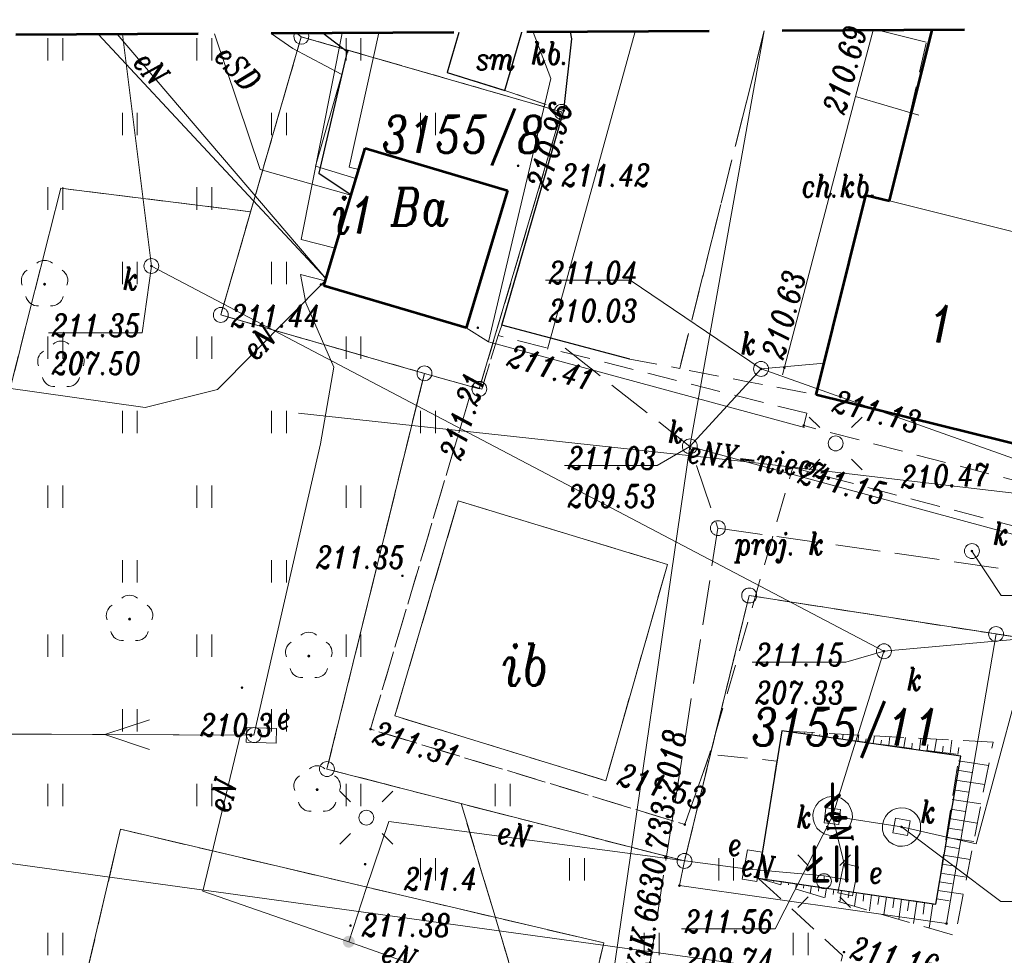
# Model space of a CAD drawing. Header units: metres. Extents: x 7415312 to 7415578, y 5538064 to 5538378.
# Tile 59 of 83: x 7415389 to 7415422, y 5538308 to 5538339. Entities that reach past the tile are written whole.
import ezdxf

# ---------------------------------------------------------------- set-up
doc = ezdxf.new("R2010")
doc.units = ezdxf.units.M
doc.header["$MEASUREMENT"] = 0
for name, pattern in [('1.0_0.5', [1.5, 1, -0.5]), ('1.5_0.5', [2, 1.5, -0.5]), ('DGN Style 3', [8.565382, 6.11813, -2.447252]), ('EGBK02-500', [2, 1.5, -0.5]), ('EGBU01-500', [1, 0.5, -0.5])]:
    doc.linetypes.add(name, pattern=pattern)
for name, color, linetype, lineweight in [('202-punkt graniczny', 7, 'Continuous', 0), ('203-punkt graniczny', 7, 'Continuous', 0), ('320-blok - kondygnacja nadziemna', 7, 'Continuous', 0), ('320-blok - kondygnacja nadziemna-Atr25', 7, 'Continuous', 0), ('BUBZ01', 7, 'Continuous', 0), ('BUUD02_01', 7, 'Continuous', 0), ('chodnik', 7, 'Continuous', 0), ('chodnik-Atr17', 7, 'Continuous', 0), ('drzewo liściaste', 7, 'Continuous', 0), ('EGBB01', 7, 'Continuous', 0), ('EGBD03', 3, 'Continuous', 0), ('EGBK02', 7, 'Continuous', 0), ('EGBU01', 7, 'Continuous', 0), ('elektroenergetyczne urządzenie techniczne', 7, 'Continuous', 0), ('inna budowla', 7, 'Continuous', 0), ('inna budowla-Atr17', 7, 'Continuous', 0), ('jezdnia', 7, 'Continuous', 0), ('komora podziemna', 7, 'Continuous', 0), ('krawężnik', 7, 'Continuous', 0), ('latarnia', 7, 'Continuous', 0), ('obszar utwardzony', 7, 'Continuous', 0), ('obszar utwardzony-Atr17', 7, 'Continuous', 0), ('obudowa ochronna przewodu', 7, 'Continuous', 0), ('ogrodzenie trwałe', 7, 'Continuous', 0), ('pikieta naturalna', 7, 'Continuous', 0), ('pikieta naturalna-Atr2', 7, 'Continuous', 0), ('pikieta sztuczna', 7, 'Continuous', 0), ('pikieta sztuczna-Atr2', 7, 'Continuous', 0), ('przewód elektroenergetyczny niskiego napięcia', 7, 'Continuous', 0), ('przewód elektroenergetyczny podziemny', 7, 'Continuous', 0), ('przewód elektroenergetyczny podziemny-Atr1', 7, 'Continuous', 0), ('przewód kanalizacyjny', 7, 'Continuous', 0), ('przewód kanalizacyjny - ob. projektowany', 7, 'Continuous', 0), ('przewód kanalizacyjny - ob. projektowany-Atr1', 7, 'Continuous', 0), ('rzedna', 7, 'Continuous', 0), ('rzedna-Atr2', 7, 'Continuous', 0), ('rzedna-Atr3', 7, 'Continuous', 0), ('studnia kanalizacyjna - ob. projektowany', 7, 'Continuous', 0), ('studnia kanalizacyjna - ob. projektowany-Atr17', 7, 'Continuous', 0), ('SUUS06', 7, 'Continuous', 0), ('szafa elektroenergetyczna lub kontener', 7, 'Continuous', 0), ('szafa elektroenergetyczna lub kontener-Atr17', 7, 'Continuous', 0), ('słup przewodów napowietrznych', 7, 'Continuous', 0), ('trawnik', 7, 'Continuous', 0), ('Warstwa 15', 7, 'Continuous', 0), ('właz do komory lub kanału - kwadratowy', 7, 'Continuous', 0), ('właz do komory lub kanału - kwadratowy-Atr17', 7, 'Continuous', 0), ('właz do komory lub kanału - okrągły', 7, 'Continuous', 0), ('właz do komory lub kanału - okrągły-Atr17', 7, 'Continuous', 0), ('śmietnik', 7, 'Continuous', 0), ('śmietnik-Atr17', 7, 'Continuous', 0)]:
    doc.layers.add(name, color=color, linetype=linetype, lineweight=lineweight)
doc.styles.get("Standard").update_dxf_attribs({"font": 'Working1250.shx', "width": 0.75})
doc.linetypes.add('902-500', pattern='A,3.75,[24,dgnlstyle-geo-mz.shx,S=0.002786,R=0,X=0,Y=0],3.75', length=7.5)

# ---------------------------------------------------------------- blocks, each defined once
blk = doc.blocks.new('US22')
at = {"color": 0, "linetype": 'Continuous', "lineweight": 13, "ltscale": 10}
blk.add_circle((0, 0), 2.5, dxfattribs=at)
blk = doc.blocks.new('US22A')
at = {"color": 0, "linetype": 'Continuous', "lineweight": 0, "ltscale": 10, "flags": 128}
blk.add_lwpolyline([(-2.5, -2.5), (2.5, -2.5), (2.5, 2.5), (-2.5, 2.5), (-2.5, -2.5)], close=True, dxfattribs=at)
blk = doc.blocks.new('TU04')
at = {"color": 0, "linetype": 'Continuous', "lineweight": 13, "ltscale": 10}
for p, q in [((0, 0), (0, 7.5)), ((5, 0), (5, 7.5))]:
    blk.add_line(p, q, dxfattribs=at)
blk = doc.blocks.new('US18')
at = {"color": 0, "linetype": 'Continuous', "lineweight": 13, "ltscale": 10}
for p, q in [((-5, -2.5), (-5, 2.5)), ((-5, 2.5), (5, 2.5)), ((5, -2.5), (5, 2.5)), ((-5, -2.5), (5, -2.5))]:
    blk.add_line(p, q, dxfattribs=at)
blk = doc.blocks.new('US15')
at = {"color": 0, "linetype": 'Continuous', "lineweight": 13, "ltscale": 10}
blk.add_circle((0, 0), 2.5, dxfattribs=at)
blk = doc.blocks.new('SM01')
at = {"color": 0, "linetype": 'Continuous', "lineweight": 13, "ltscale": 10}
for p, q in [((-5.3, 5.31), (-8.83, 8.84)), ((5.31, 5.31), (8.84, 8.84)), ((-5.3, -5.3), (-8.83, -8.83)), ((5.31, -5.3), (8.84, -8.83))]:
    blk.add_line(p, q, dxfattribs=at)
blk.add_circle((0, 0), 2.5, dxfattribs=at)
blk = doc.blocks.new('SUEP1')
at = {"color": 0, "linetype": 'Continuous', "ltscale": 10}
for p, q in [((50, 0), (35, 5)), ((150, 0), (135, 5)), ((0, 0), (50, 0)), ((50, 0), (35, -5)), ((50, 0), (150, 0)), ((150, 0), (135, -5))]:
    blk.add_line(p, q, dxfattribs=at)
blk = doc.blocks.new('202_1')
at = {"layer": '202-punkt graniczny', "color": 7, "linetype": 'Continuous', "lineweight": 0}
blk.add_circle((0, 0), 2.5, dxfattribs=at)
blk = doc.blocks.new('203_1')
at = {"layer": '203-punkt graniczny', "linetype": 'Continuous', "lineweight": 0}
h = blk.add_hatch(color=7, dxfattribs=at)
edge = h.paths.add_edge_path()
edge.add_arc((0, 0), 0.45, 0, 360)
blk = doc.blocks.new('PW01_1')
at = {"layer": 'pikieta sztuczna', "linetype": 'Continuous', "lineweight": 13}
h = blk.add_hatch(color=7, dxfattribs=at)
edge = h.paths.add_edge_path()
edge.add_arc((0, 0), 0.45, 0, 360)
blk = doc.blocks.new('PW01_2')
at = {"layer": 'pikieta naturalna', "linetype": 'Continuous', "lineweight": 13}
h = blk.add_hatch(color=7, dxfattribs=at)
edge = h.paths.add_edge_path()
edge.add_arc((0, 0), 0.45, 0, 360)
blk = doc.blocks.new('PW01_5')
at = {"layer": 'rzedna', "linetype": 'Continuous', "lineweight": 13}
h = blk.add_hatch(color=14, dxfattribs=at)
edge = h.paths.add_edge_path()
edge.add_arc((0, 0), 0.45, 0, 360)
blk = doc.blocks.new('PW01_3')
at = {"layer": 'rzedna', "linetype": 'Continuous', "lineweight": 13}
h = blk.add_hatch(color=14, dxfattribs=at)
edge = h.paths.add_edge_path()
edge.add_arc((0, 0), 0.45, 0, 360)
blk = doc.blocks.new('PW01_6')
at = {"layer": 'rzedna', "linetype": 'Continuous', "lineweight": 13}
h = blk.add_hatch(color=1, dxfattribs=at)
edge = h.paths.add_edge_path()
edge.add_arc((0, 0), 0.45, 0, 360)
blk = doc.blocks.new('US25_4')
at = {"layer": 'elektroenergetyczne urządzenie techniczne', "linetype": 'Continuous', "lineweight": 0}
h = blk.add_hatch(color=1, dxfattribs=at)
edge = h.paths.add_edge_path()
edge.add_arc((0, 0), 2, 0, 360)
blk = doc.blocks.new('OP021_1')
at = {"layer": 'drzewo liściaste', "linetype": 'Continuous', "lineweight": 13}
h = blk.add_hatch(color=96, dxfattribs=at)
edge = h.paths.add_edge_path()
edge.add_arc((0, 0), 0.5, 0, 360)
at = {"layer": 'drzewo liściaste', "color": 96, "linetype": 'Continuous', "lineweight": 13}
for centre, start, end in [((0, 4), 49.272, 130.728), ((-3.8, 1.24), 121.308, 202.548), ((3.8, 1.24), 337.452, 58.692), ((-2.35, -3.24), 193.221, 274.871), ((2.35, -3.24), 265.129, 346.779)]:
    blk.add_arc(centre, 4, start, end, dxfattribs=at)

msp = doc.modelspace()

# ---------------------------------------------------------------- linework, layer by layer
at = {"layer": '202-punkt graniczny', "color": 7, "linetype": 'Continuous', "lineweight": 0}
msp.add_arc((7415398.55, 5538338.42), 0.25, 153.3715, 27.2522, dxfattribs=at)
at = {"layer": '320-blok - kondygnacja nadziemna', "color": 7, "linetype": 'Continuous', "lineweight": 13, "flags": 128}
msp.add_lwpolyline([(7415418.28, 5538332.91), (7415417.48, 5538333.11), (7415415.82, 5538326.41), (7415423.09, 5538324.61), (7415424.76, 5538331.3), (7415418.28, 5538332.91)], close=True, dxfattribs=at)
at = {"layer": 'BUBZ01', "color": 7, "linetype": '1.0_0.5', "lineweight": 13, "flags": 128}
msp.add_lwpolyline([(7415421.75, 5538314.76), (7415414.66, 5538315.14), (7415420.62, 5538314.34), (7415419.83, 5538309.33), (7415413.87, 5538310.2), (7415420.48, 5538308.27), (7415421.75, 5538314.76)], close=True, dxfattribs=at)
msp.add_lwpolyline([(7415421.75, 5538314.76), (7415414.66, 5538315.14), (7415420.62, 5538314.34), (7415419.83, 5538309.33), (7415413.87, 5538310.2), (7415420.48, 5538308.27), (7415421.75, 5538314.76)], close=True, dxfattribs=at)
at = {"layer": 'BUBZ01', "color": 7, "linetype": 'Continuous', "lineweight": 13, "flags": 128}
for points in [[(7415415.16, 5538315.07), (7415415.16, 5538315.11)], [(7415415.41, 5538315.04), (7415415.42, 5538315.07)], [(7415415.67, 5538315), (7415415.68, 5538315.09)], [(7415415.93, 5538314.97), (7415415.94, 5538315.02)], [(7415416.19, 5538314.94), (7415416.2, 5538315.06)], [(7415416.44, 5538314.9), (7415416.45, 5538314.97)], [(7415416.7, 5538314.87), (7415416.72, 5538315.03)], [(7415416.96, 5538314.83), (7415416.97, 5538314.92)], [(7415417.22, 5538314.8), (7415417.24, 5538315)], [(7415417.47, 5538314.76), (7415417.49, 5538314.87)], [(7415417.73, 5538314.73), (7415417.77, 5538314.97)], [(7415417.99, 5538314.69), (7415418.01, 5538314.83)], [(7415418.25, 5538314.66), (7415418.29, 5538314.95)], [(7415418.76, 5538314.59), (7415418.81, 5538314.92)], [(7415419.28, 5538314.52), (7415419.33, 5538314.89)], [(7415419.79, 5538314.45), (7415419.85, 5538314.86)], [(7415420.31, 5538314.38), (7415420.37, 5538314.83)], [(7415418.51, 5538314.62), (7415418.53, 5538314.78)], [(7415419.02, 5538314.55), (7415419.04, 5538314.73)], [(7415419.54, 5538314.49), (7415419.56, 5538314.68)], [(7415420.05, 5538314.42), (7415420.08, 5538314.63)], [(7415420.57, 5538314.35), (7415420.6, 5538314.58)], [(7415420.59, 5538314.14), (7415421.6, 5538313.98)], [(7415420.54, 5538313.82), (7415421.04, 5538313.74)], [(7415420.49, 5538313.49), (7415421.47, 5538313.34)], [(7415420.43, 5538313.16), (7415420.92, 5538313.09)], [(7415420.33, 5538312.52), (7415420.81, 5538312.44)], [(7415420.38, 5538312.84), (7415421.34, 5538312.69)], [(7415420.28, 5538312.2), (7415421.22, 5538312.05)], [(7415420.23, 5538311.88), (7415420.7, 5538311.81)], [(7415420.18, 5538311.57), (7415421.1, 5538311.43)], [(7415420.14, 5538311.27), (7415420.59, 5538311.2)], [(7415420.09, 5538310.97), (7415420.98, 5538310.83)], [(7415420.04, 5538310.67), (7415420.48, 5538310.6)], [(7415419.99, 5538310.37), (7415420.86, 5538310.24)], [(7415414.14, 5538310.16), (7415414.14, 5538310.12)], [(7415414.4, 5538310.12), (7415414.39, 5538310.09)], [(7415414.65, 5538310.09), (7415414.63, 5538309.98)], [(7415414.9, 5538310.05), (7415414.89, 5538309.98)], [(7415415.15, 5538310.01), (7415415.13, 5538309.83)], [(7415415.4, 5538309.98), (7415415.39, 5538309.87)], [(7415415.66, 5538309.94), (7415415.62, 5538309.69)], [(7415415.91, 5538309.9), (7415415.89, 5538309.76)], [(7415419.95, 5538310.08), (7415420.38, 5538310.01)], [(7415416.16, 5538309.87), (7415416.11, 5538309.54)], [(7415416.41, 5538309.83), (7415416.39, 5538309.65)], [(7415416.67, 5538309.79), (7415416.61, 5538309.4)], [(7415416.92, 5538309.76), (7415416.89, 5538309.54)], [(7415417.17, 5538309.72), (7415417.1, 5538309.26)], [(7415417.42, 5538309.68), (7415417.39, 5538309.43)], [(7415417.67, 5538309.64), (7415417.6, 5538309.11)], [(7415417.93, 5538309.61), (7415417.89, 5538309.32)], [(7415418.18, 5538309.57), (7415418.09, 5538308.97)], [(7415419.9, 5538309.79), (7415420.75, 5538309.66)], [(7415418.43, 5538309.53), (7415418.39, 5538309.21)], [(7415418.68, 5538309.5), (7415418.59, 5538308.82)], [(7415418.94, 5538309.46), (7415418.88, 5538309.11)], [(7415419.19, 5538309.42), (7415419.08, 5538308.68)], [(7415419.45, 5538309.39), (7415419.4, 5538308.99)], [(7415419.73, 5538309.34), (7415419.61, 5538308.52)], [(7415419.86, 5538309.51), (7415420.28, 5538309.44)]]:
    msp.add_lwpolyline(points, dxfattribs=at)
at = {"layer": 'BUUD02_01', "color": 7, "linetype": 'Continuous', "lineweight": 13}
msp.add_line((7415417.893, 5538338.639), (7415419.51, 5538338.237), dxfattribs=at)
at = {"layer": 'chodnik', "color": 7, "linetype": '1.0_0.5', "lineweight": 13, "flags": 128}
msp.add_lwpolyline([(7415414.074, 5538338.618), (7415411.24, 5538327.29), (7415413.52, 5538326.85), (7415415.82, 5538326.41), (7415417.48, 5538333.11), (7415418.28, 5538332.91), (7415419.61, 5538338.63), (7415419.539, 5538338.648)], dxfattribs=at)
for points in [[(7415415.5, 5538325.79), (7415405.15, 5538328.4), (7415404.6, 5538326.6), (7415404.3, 5538326.7), (7415400.87, 5538315.2), (7415411.41, 5538312), (7415412.24, 5538314.36), (7415415.03, 5538323.97), (7415415.93, 5538323.73), (7415428.05, 5538320.53), (7415427.67, 5538319.11), (7415431.18, 5538318.22), (7415431.97, 5538321.36), (7415423.28, 5538323.52), (7415423.22, 5538323.34), (7415415.4, 5538325.38), (7415415.5, 5538325.79)], [(7415403.81, 5538322.85), (7415410.83, 5538320.72), (7415408.76, 5538313.47), (7415401.69, 5538315.64), (7415403.81, 5538322.85)]]:
    msp.add_lwpolyline(points, close=True, dxfattribs=at)
at = {"layer": 'EGBB01', "color": 7, "linetype": 'Continuous', "lineweight": 53, "flags": 128}
for points in [[(7415418.28, 5538332.91), (7415419.709, 5538338.648)], [(7415399.3, 5538330.06), (7415400.69, 5538334.68)], [(7415400.69, 5538334.68), (7415405.47, 5538333.26)], [(7415405.47, 5538333.26), (7415404.08, 5538328.66)], [(7415415.82, 5538326.41), (7415417.48, 5538333.11)], [(7415417.48, 5538333.11), (7415418.28, 5538332.91)], [(7415404.08, 5538328.66), (7415399.3, 5538330.06)], [(7415423.09, 5538324.61), (7415415.82, 5538326.41)]]:
    msp.add_lwpolyline(points, dxfattribs=at)
at = {"layer": 'EGBD03', "linetype": 'Continuous', "lineweight": 13, "flags": 128}
for points in [[(7415398.55, 5538338.42), (7415395.85, 5538329.09)], [(7415398.409, 5538338.532), (7415398.55, 5538338.42)], [(7415407.28, 5538335.9), (7415398.55, 5538338.42)], [(7415404.52, 5538326.61), (7415407.28, 5538335.9)], [(7415402.68, 5538327.13), (7415395.85, 5538329.09)], [(7415399.41, 5538313.86), (7415402.68, 5538327.13)], [(7415402.68, 5538327.13), (7415404.52, 5538326.61)], [(7415413.57, 5538319.68), (7415411.4, 5538310.78)], [(7415413.57, 5538319.68), (7415421.85, 5538318.39)], [(7415420.19, 5538308.68), (7415421.85, 5538318.39)], [(7415449.04, 5538314.18), (7415421.85, 5538318.39)], [(7415411.4, 5538310.78), (7415399.41, 5538313.86)], [(7415411.4, 5538310.78), (7415411.23, 5538309.95)], [(7415411.23, 5538309.95), (7415420.19, 5538308.68)]]:
    msp.add_lwpolyline(points, dxfattribs=at)
at = {"layer": 'EGBK02', "color": 96, "linetype": 'EGBK02-500', "lineweight": 13, "flags": 128}
for points in [[(7415396.85, 5538332.55), (7415398.55, 5538338.42)], [(7415398.55, 5538338.42), (7415398.409, 5538338.532)], [(7415387.47, 5538321.4), (7415390.48, 5538333.34)], [(7415390.48, 5538333.34), (7415387.47, 5538321.4)], [(7415390.48, 5538333.34), (7415396.85, 5538332.55)], [(7415396.85, 5538332.55), (7415390.48, 5538333.34)], [(7415395.85, 5538329.09), (7415396.85, 5538332.55)], [(7415402.68, 5538327.13), (7415395.85, 5538329.09)], [(7415399.41, 5538313.86), (7415402.68, 5538327.13)], [(7415413.57, 5538319.68), (7415411.4, 5538310.78)], [(7415421.85, 5538318.39), (7415413.57, 5538319.68)], [(7415449.04, 5538314.18), (7415421.85, 5538318.39)], [(7415403.91, 5538312.7), (7415399.41, 5538313.86)], [(7415411.4, 5538310.78), (7415403.91, 5538312.7)], [(7415403.91, 5538312.7), (7415405.69, 5538306.78)], [(7415405.69, 5538306.78), (7415403.91, 5538312.7)]]:
    msp.add_lwpolyline(points, dxfattribs=at)
at = {"layer": 'EGBU01', "color": 96, "linetype": 'EGBU01-500', "lineweight": 13, "flags": 128}
for points in [[(7415396.85, 5538332.55), (7415398.55, 5538338.42)], [(7415398.55, 5538338.42), (7415396.85, 5538332.55)], [(7415398.55, 5538338.42), (7415398.409, 5538338.532)], [(7415398.409, 5538338.532), (7415398.55, 5538338.42)], [(7415407.28, 5538335.9), (7415398.55, 5538338.42)], [(7415398.55, 5538338.42), (7415407.28, 5538335.9)], [(7415404.52, 5538326.61), (7415407.28, 5538335.9)], [(7415407.28, 5538335.9), (7415404.52, 5538326.61)], [(7415387.47, 5538321.4), (7415390.48, 5538333.34)], [(7415390.48, 5538333.34), (7415387.47, 5538321.4)], [(7415390.48, 5538333.34), (7415396.85, 5538332.55)], [(7415396.85, 5538332.55), (7415390.48, 5538333.34)], [(7415395.85, 5538329.09), (7415396.85, 5538332.55)], [(7415396.85, 5538332.55), (7415395.85, 5538329.09)], [(7415402.68, 5538327.13), (7415395.85, 5538329.09)], [(7415395.85, 5538329.09), (7415402.68, 5538327.13)], [(7415399.41, 5538313.86), (7415402.68, 5538327.13)], [(7415402.68, 5538327.13), (7415399.41, 5538313.86)], [(7415402.68, 5538327.13), (7415404.52, 5538326.61)], [(7415404.52, 5538326.61), (7415402.68, 5538327.13)], [(7415413.57, 5538319.68), (7415411.4, 5538310.78)], [(7415411.4, 5538310.78), (7415413.57, 5538319.68)], [(7415421.85, 5538318.39), (7415413.57, 5538319.68)], [(7415413.57, 5538319.68), (7415421.85, 5538318.39)], [(7415449.04, 5538314.18), (7415421.85, 5538318.39)], [(7415421.85, 5538318.39), (7415449.04, 5538314.18)], [(7415403.91, 5538312.7), (7415399.41, 5538313.86)], [(7415399.41, 5538313.86), (7415403.91, 5538312.7)], [(7415411.4, 5538310.78), (7415403.91, 5538312.7)], [(7415403.91, 5538312.7), (7415405.69, 5538306.78)], [(7415405.69, 5538306.78), (7415403.91, 5538312.7)], [(7415403.91, 5538312.7), (7415411.4, 5538310.78)]]:
    msp.add_lwpolyline(points, dxfattribs=at)
at = {"layer": 'inna budowla', "color": 7, "linetype": 'Continuous', "lineweight": 13, "flags": 128}
for points in [[(7415403.81, 5538322.85), (7415401.69, 5538315.64), (7415408.76, 5538313.47), (7415410.83, 5538320.72), (7415403.81, 5538322.85)], [(7415392.49, 5538311.84), (7415391.08, 5538305.85), (7415407.28, 5538302.05), (7415408.69, 5538308.03), (7415392.49, 5538311.84)]]:
    msp.add_lwpolyline(points, close=True, dxfattribs=at)
at = {"layer": 'jezdnia', "color": 7, "linetype": '1.5_0.5', "lineweight": 13, "flags": 128}
for points in [[(7415407.573, 5538338.582), (7415407.62, 5538338.35), (7415407.35, 5538335.94), (7415405.28, 5538328.75), (7415409.57, 5538327.61), (7415411.24, 5538327.29), (7415414.074, 5538338.618)], [(7415419.539, 5538338.648), (7415419.61, 5538338.63), (7415419.615, 5538338.648)]]:
    msp.add_lwpolyline(points, dxfattribs=at)
at = {"layer": 'komora podziemna', "color": 14, "linetype": 'Continuous', "lineweight": 13, "flags": 128}
for points in [[(7415416.39, 5538311.63), (7415416.24, 5538311.64), (7415416.09, 5538311.69), (7415415.95, 5538311.78), (7415415.84, 5538311.88), (7415415.76, 5538312.03), (7415415.72, 5538312.18), (7415415.71, 5538312.34), (7415415.74, 5538312.49), (7415415.81, 5538312.63), (7415415.91, 5538312.76), (7415416.04, 5538312.85), (7415416.19, 5538312.92), (7415416.34, 5538312.94), (7415416.5, 5538312.93), (7415416.65, 5538312.88), (7415416.78, 5538312.79), (7415416.9, 5538312.68), (7415416.97, 5538312.54), (7415417.02, 5538312.39), (7415417.03, 5538312.23), (7415416.99, 5538312.08), (7415416.93, 5538311.93), (7415416.82, 5538311.81), (7415416.7, 5538311.72), (7415416.55, 5538311.65), (7415416.39, 5538311.63)], [(7415419.32, 5538311.86), (7415419.3, 5538311.71), (7415419.22, 5538311.57), (7415419.13, 5538311.46), (7415419, 5538311.36), (7415418.87, 5538311.3), (7415418.71, 5538311.27), (7415418.56, 5538311.28), (7415418.4, 5538311.34), (7415418.27, 5538311.42), (7415418.17, 5538311.53), (7415418.09, 5538311.66), (7415418.04, 5538311.81), (7415418.04, 5538311.97), (7415418.07, 5538312.12), (7415418.14, 5538312.27), (7415418.23, 5538312.38), (7415418.36, 5538312.48), (7415418.5, 5538312.54), (7415418.65, 5538312.56), (7415418.81, 5538312.55), (7415418.96, 5538312.5), (7415419.09, 5538312.42), (7415419.19, 5538312.31), (7415419.28, 5538312.17), (7415419.32, 5538312.02), (7415419.32, 5538311.86)]]:
    msp.add_lwpolyline(points, close=True, dxfattribs=at)
at = {"layer": 'krawężnik', "color": 7, "linetype": 'Continuous', "lineweight": 30, "flags": 128}
msp.add_lwpolyline([(7415409.57, 5538327.61), (7415405.28, 5538328.75), (7415407.35, 5538335.94), (7415407.62, 5538338.35), (7415407.573, 5538338.582)], dxfattribs=at)
at = {"layer": 'obszar utwardzony', "color": 7, "linetype": '1.5_0.5', "lineweight": 13, "flags": 128}
msp.add_lwpolyline([(7415405.947, 5538338.574), (7415405.38, 5538336.62), (7415407.35, 5538335.94), (7415407.62, 5538338.35), (7415407.573, 5538338.582)], dxfattribs=at)
at = {"layer": 'obudowa ochronna przewodu', "color": 1, "linetype": 'Continuous', "lineweight": 30, "flags": 128}
for points in [[(7415399.283, 5538338.537), (7415400.09, 5538337.92)], [(7415400.09, 5538337.92), (7415399.14, 5538333.84), (7415400.22, 5538333.12)]]:
    msp.add_lwpolyline(points, dxfattribs=at)
at = {"layer": 'ogrodzenie trwałe', "color": 7, "linetype": '902-500', "lineweight": 30, "flags": 128}
msp.add_lwpolyline([(7415419.83, 5538309.33), (7415420.67, 5538314.29), (7415414.66, 5538315.14), (7415413.87, 5538310.2), (7415419.83, 5538309.33)], close=True, dxfattribs=at)
at = {"layer": 'przewód elektroenergetyczny niskiego napięcia', "color": 1, "linetype": 'Continuous', "lineweight": 13, "flags": 128}
for points in [[(7415396.96, 5538315), (7415356.37, 5538315.17)], [(7415481.859, 5538297.866), (7415356.37, 5538315.17)]]:
    msp.add_lwpolyline(points, dxfattribs=at)
at = {"layer": 'przewód elektroenergetyczny podziemny', "color": 1, "linetype": 'Continuous', "lineweight": 13, "flags": 128}
for points in [[(7415391.751, 5538338.496), (7415399.37, 5538330.31)], [(7415399.37, 5538330.31), (7415392.373, 5538338.5)], [(7415395.635, 5538338.517), (7415397.17, 5538333.97), (7415400.21, 5538333.1)], [(7415397.543, 5538338.528), (7415398.26, 5538338.02), (7415399.91, 5538337.15), (7415399.02, 5538334.08), (7415400.38, 5538333.67)], [(7415399.68, 5538331.33), (7415398.54, 5538331.62), (7415399.924, 5538338.541)], [(7415399.283, 5538338.537), (7415400.09, 5538337.92), (7415399.14, 5538333.84), (7415400.22, 5538333.12)], [(7415401.151, 5538338.547), (7415400.16, 5538334.04), (7415400.48, 5538333.97)], [(7415404.83, 5538328.19), (7415406.92, 5538337.02), (7415406.327, 5538338.576)], [(7415396.96, 5538315), (7415399.19, 5538324.77), (7415399.64, 5538327.34), (7415398.7, 5538329.5), (7415398.52, 5538330.45), (7415399.35, 5538330.23), (7415395.74, 5538326.59), (7415393.31, 5538325.98)], [(7415339.295, 5538327.475), (7415369.76, 5538329.32), (7415393.31, 5538325.98)], [(7415404.08, 5538328.66), (7415404.83, 5538328.19)], [(7415415.42, 5538325.31), (7415404.83, 5538328.19)], [(7415398.45, 5538325.8), (7415413.59, 5538324.15), (7415429.78, 5538322.25), (7415450.48, 5538319.25), (7415472.53, 5538311.93), (7415482.016, 5538308.602)], [(7415400.14, 5538308.07), (7415399.43, 5538308.31), (7415395.25, 5538309.76), (7415396.52, 5538315.06), (7415396.96, 5538315)], [(7415416.89, 5538310.15), (7415416.36, 5538312.28)], [(7415413.45, 5538310.51), (7415401.48, 5538312.1), (7415400.73, 5538309.85), (7415400.14, 5538308.07)], [(7415416.09, 5538310.28), (7415413.45, 5538310.51)], [(7415416.09, 5538310.28), (7415416.08, 5538310.1)], [(7415416.09, 5538310.28), (7415416.89, 5538310.15)], [(7415412.81, 5538279.78), (7415413.59, 5538281.91), (7415414.62, 5538285.87), (7415416.04, 5538289.2), (7415419.33, 5538296.92), (7415420.26, 5538298.94), (7415420.62, 5538300.81), (7415400.14, 5538308.07)]]:
    msp.add_lwpolyline(points, dxfattribs=at)
at = {"layer": 'przewód kanalizacyjny', "color": 14, "linetype": 'Continuous', "lineweight": 13, "flags": 128}
for points in [[(7415352.54, 5538265.03), (7415382.02, 5538279.45), (7415404.42, 5538288.89), (7415408.97, 5538306.72), (7415411.58, 5538324.68), (7415414.07, 5538338.618)], [(7415418.09, 5538317.81), (7415393.52, 5538330.73), (7415392.557, 5538338.501)], [(7415413.97, 5538327.28), (7415416.09, 5538327.47)], [(7415411.58, 5538324.68), (7415413.97, 5538327.28)], [(7415413.97, 5538327.28), (7415422.94, 5538324.1)], [(7415442.11, 5538324.91), (7415440.63, 5538319.84), (7415418.09, 5538317.81)], [(7415411.58, 5538324.68), (7415437.7, 5538317.58), (7415440.3, 5538322.03), (7415455.89, 5538318.11), (7415457.19, 5538322.84)], [(7415416.36, 5538312.28), (7415418.68, 5538311.92), (7415421.18, 5538311.35), (7415422.55, 5538316.41), (7415443.56, 5538314.22), (7415445.84, 5538322.63), (7415447.5, 5538323.13), (7415465.66, 5538320.75)], [(7415418.09, 5538317.81), (7415416.36, 5538312.28)]]:
    msp.add_lwpolyline(points, dxfattribs=at)
at = {"layer": 'przewód kanalizacyjny - ob. projektowany', "color": 14, "linetype": '1.5_0.5', "lineweight": 13, "flags": 128}
for points in [[(7415412.68, 5538287.36), (7415411.43, 5538285.77), (7415410.41, 5538286.57), (7415408.91, 5538287.76), (7415405.68, 5538290.36), (7415404.06, 5538291.63), (7415405.09, 5538293.64), (7415409.43, 5538302.17), (7415412.52, 5538321.94), (7415411.58, 5538324.68), (7415407.09, 5538328.21)], [(7415412.52, 5538321.94), (7415438.11, 5538318.3), (7415435.3, 5538321.09)]]:
    msp.add_lwpolyline(points, dxfattribs=at)
at = {"layer": 'rzedna-Atr2', "color": 14, "lineweight": 13, "flags": 128}
for points in [[(7415393.52, 5538330.73), (7415393.21, 5538328.49), (7415390.075, 5538328.49)], [(7415413.97, 5538327.28), (7415409.58, 5538330.26), (7415406.737, 5538330.26)], [(7415411.58, 5538324.68), (7415410.48, 5538324.04), (7415407.371, 5538324.04)], [(7415421.04, 5538321.17), (7415422.02, 5538319.68), (7415424.581, 5538319.68)], [(7415418.09, 5538317.81), (7415416.81, 5538317.45), (7415413.669, 5538317.45)], [(7415416.36, 5538312.28), (7415414.44, 5538308.5), (7415411.299, 5538308.5)], [(7415418.68, 5538311.92), (7415422.01, 5538309.42), (7415424.827, 5538309.42)]]:
    msp.add_lwpolyline(points, dxfattribs=at)
at = {"layer": 'SUUS06', "color": 14, "linetype": 'Continuous', "lineweight": 13}
for p, q in [((7415406.804, 5538327.939), (7415409.746, 5538338.594)), ((7415417.14, 5538336.41), (7415419.26, 5538335.79))]:
    msp.add_line(p, q, dxfattribs=at)
at = {"layer": 'SUUS06', "color": 14, "linetype": 'Continuous', "lineweight": 13, "flags": 128}
msp.add_lwpolyline([(7415414.686, 5538327.078), (7415417.14, 5538336.41), (7415417.725, 5538338.638)], dxfattribs=at)
at = {"layer": 'trawnik', "color": 7, "linetype": '1.0_0.5', "lineweight": 13, "flags": 128}
msp.add_lwpolyline([(7415366.054, 5538338.356), (7415365.95, 5538336.11), (7415366.24, 5538333.14), (7415367.96, 5538327.88), (7415369.45, 5538325.14), (7415371.96, 5538321.54), (7415380.55, 5538312.2), (7415385.36, 5538306.54), (7415388.87, 5538302.98), (7415391.55, 5538299.29), (7415402.78, 5538287.42), (7415413.23, 5538278.52), (7415416.27, 5538278.93), (7415417.66, 5538280.49), (7415418.54, 5538284.31), (7415417.64, 5538285.91), (7415418.26, 5538288.44), (7415416.92, 5538288.77), (7415412.52, 5538289.85), (7415413.26, 5538292.77), (7415413.59, 5538294.13), (7415415.78, 5538303.58), (7415416.7, 5538307.61), (7415413.87, 5538310.2), (7415414.5, 5538314.13), (7415412.24, 5538314.36), (7415411.41, 5538312), (7415400.87, 5538315.2), (7415404.3, 5538326.7), (7415404.6, 5538326.6), (7415405.15, 5538328.4), (7415405.28, 5538328.75), (7415407.35, 5538335.94), (7415405.38, 5538336.62), (7415403.44, 5538337.22), (7415403.827, 5538338.562)], dxfattribs=at)
for points in [[(7415405.47, 5538333.26), (7415404.08, 5538328.66), (7415399.3, 5538330.06), (7415400.69, 5538334.68), (7415405.47, 5538333.26)], [(7415407.28, 5538302.05), (7415391.08, 5538305.85), (7415392.49, 5538311.84), (7415408.69, 5538308.03), (7415407.28, 5538302.05)]]:
    msp.add_lwpolyline(points, close=True, dxfattribs=at)
at = {"layer": 'Warstwa 15', "color": 7, "linetype": 'DGN Style 3', "lineweight": 53, "flags": 128}
msp.add_lwpolyline([(7415339.16, 5538338.21), (7415341.35, 5538164.22), (7415479.92, 5538165.07), (7415482.46, 5538338.99), (7415339.16, 5538338.21)], close=True, dxfattribs=at)
at = {"layer": 'śmietnik', "color": 7, "linetype": 'Continuous', "lineweight": 30, "flags": 128}
msp.add_lwpolyline([(7415403.827, 5538338.562), (7415403.44, 5538337.22), (7415405.38, 5538336.62), (7415405.947, 5538338.574)], dxfattribs=at)

# ---------------------------------------------------------------- block references
at = {"layer": '202-punkt graniczny', "color": 7, "linetype": 'Continuous', "lineweight": 0, "xscale": 0.1, "yscale": 0.1, "zscale": 0.1}
for p in [(7415407.28, 5538335.9), (7415395.85, 5538329.09), (7415402.68, 5538327.13), (7415404.52, 5538326.61), (7415413.57, 5538319.68), (7415421.85, 5538318.39), (7415399.41, 5538313.86), (7415411.4, 5538310.78)]:
    msp.add_blockref('202_1', p, dxfattribs=at)
at = {"layer": '203-punkt graniczny', "color": 7, "linetype": 'Continuous', "lineweight": 0, "xscale": 0.1, "yscale": 0.1, "zscale": 0.1}
for p in [(7415411.23, 5538309.95), (7415420.19, 5538308.68)]:
    msp.add_blockref('203_1', p, dxfattribs=at)
at = {"layer": 'drzewo liściaste', "color": 96, "linetype": 'Continuous', "lineweight": 13, "xscale": 0.1, "yscale": 0.1, "zscale": 0.1}
for p in [(7415389.94, 5538330.12), (7415390.49, 5538327.41), (7415392.79, 5538318.89), (7415398.8, 5538317.65), (7415399.08, 5538313.17)]:
    msp.add_blockref('OP021_1', p, dxfattribs=at)
at = {"layer": 'elektroenergetyczne urządzenie techniczne', "color": 1, "linetype": 'Continuous', "lineweight": 0, "xscale": 0.1, "yscale": 0.1, "zscale": 0.1, "rotation": 338.6589999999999}
msp.add_blockref('US25_4', (7415400.14, 5538308.07), dxfattribs=at)
at = {"layer": 'latarnia', "color": 7, "linetype": 'Continuous', "lineweight": 13, "xscale": 0.1, "yscale": 0.1, "zscale": 0.1}
for p in [(7415416.47, 5538324.78), (7415400.73, 5538312.23), (7415416.08, 5538310.1)]:
    msp.add_blockref('SM01', p, dxfattribs=at)
at = {"layer": 'pikieta naturalna', "color": 7, "linetype": 'Continuous', "lineweight": 13, "xscale": 0.1, "yscale": 0.1, "zscale": 0.1}
for p in [(7415396.56, 5538316.59), (7415400.69, 5538310.67)]:
    msp.add_blockref('PW01_2', p, dxfattribs=at)
at = {"layer": 'pikieta sztuczna', "color": 7, "linetype": 'Continuous', "lineweight": 13, "xscale": 0.1, "yscale": 0.1, "zscale": 0.1}
for p in [(7415407.35, 5538335.94), (7415405.82, 5538334.09), (7415399.21, 5538330.11), (7415404.47, 5538328.66), (7415404.3, 5538326.7), (7415415.4, 5538325.38), (7415415.03, 5538323.97), (7415401.94, 5538320.34), (7415400.87, 5538315.2), (7415411.41, 5538312), (7415400.2, 5538308.61), (7415416.75, 5538307.72)]:
    msp.add_blockref('PW01_1', p, dxfattribs=at)
at = {"layer": 'pikieta sztuczna', "color": 7, "linetype": 'Continuous', "lineweight": 13, "xscale": 0.1, "yscale": 0.1, "zscale": 0.1, "rotation": 180}
msp.add_blockref('PW01_1', (7415414.75, 5538327.32), dxfattribs=at)
at = {"layer": 'przewód elektroenergetyczny niskiego napięcia', "color": 1, "linetype": 'Continuous', "lineweight": 13, "xscale": 0.1, "yscale": 0.1, "zscale": 0.1, "rotation": 179.76}
msp.add_blockref('SUEP1', (7415396.96, 5538315), dxfattribs=at)
at = {"layer": 'rzedna', "color": 1, "linetype": 'Continuous', "lineweight": 13, "xscale": 0.1, "yscale": 0.1, "zscale": 0.1}
msp.add_blockref('PW01_6', (7415400.09, 5538337.92), dxfattribs=at)
at = {"layer": 'rzedna', "color": 14, "linetype": 'Continuous', "lineweight": 13, "xscale": 0.1, "yscale": 0.1, "zscale": 0.1}
for p in [(7415393.52, 5538330.73), (7415413.97, 5538327.28), (7415411.58, 5538324.68), (7415421.04, 5538321.17), (7415418.09, 5538317.81)]:
    msp.add_blockref('PW01_3', p, dxfattribs=at)
for p, rotation in [((7415416.36, 5538312.28), 353.297), ((7415418.68, 5538311.92), 349.363)]:
    msp.add_blockref('PW01_5', p, dxfattribs=dict(at, rotation=rotation))
at = {"layer": 'studnia kanalizacyjna - ob. projektowany', "color": 14, "linetype": 'Continuous', "lineweight": 13, "xscale": 0.1, "yscale": 0.1, "zscale": 0.1}
msp.add_blockref('US15', (7415412.52, 5538321.94), dxfattribs=at)
at = {"layer": 'szafa elektroenergetyczna lub kontener', "color": 1, "linetype": 'Continuous', "lineweight": 13, "xscale": 0.1, "yscale": 0.1, "zscale": 0.1}
for p, rotation in [((7415397.21, 5538314.99), 358.088), ((7415413.67, 5538310.62), 260.19), ((7415416.89, 5538310.15), 257.963)]:
    msp.add_blockref('US18', p, dxfattribs=dict(at, rotation=rotation))
at = {"layer": 'słup przewodów napowietrznych', "color": 7, "linetype": 'Continuous', "lineweight": 13, "xscale": 0.1, "yscale": 0.1, "zscale": 0.1}
msp.add_blockref('US15', (7415396.96, 5538315), dxfattribs=at)
at = {"layer": 'trawnik', "color": 7, "linetype": 'Continuous', "lineweight": 13, "xscale": 0.1, "yscale": 0.1, "zscale": 0.1}
for p in [(7415390.049, 5538337.619), (7415395.049, 5538337.619), (7415400.049, 5538337.619), (7415392.549, 5538335.119), (7415397.549, 5538335.119), (7415402.549, 5538335.119), (7415390.049, 5538332.619), (7415395.049, 5538332.619), (7415392.549, 5538330.119), (7415397.549, 5538330.119), (7415390.049, 5538327.619), (7415395.049, 5538327.619), (7415400.049, 5538327.619), (7415392.549, 5538325.119), (7415397.549, 5538325.119), (7415402.549, 5538325.119), (7415390.049, 5538322.619), (7415395.049, 5538322.619), (7415400.049, 5538322.619), (7415392.549, 5538320.119), (7415397.549, 5538320.119), (7415390.049, 5538317.619), (7415395.049, 5538317.619), (7415400.049, 5538317.619), (7415392.549, 5538315.119), (7415397.549, 5538315.119), (7415390.049, 5538312.619), (7415395.049, 5538312.619), (7415400.049, 5538312.619), (7415405.049, 5538312.619), (7415402.549, 5538310.119), (7415407.549, 5538310.119), (7415412.549, 5538310.119), (7415390.049, 5538307.619), (7415410.049, 5538307.619), (7415415.049, 5538307.619)]:
    msp.add_blockref('TU04', p, dxfattribs=at)
at = {"layer": 'właz do komory lub kanału - kwadratowy', "color": 7, "linetype": 'Continuous', "lineweight": 13, "xscale": 0.1, "yscale": 0.1, "zscale": 0.1}
for p, rotation in [((7415416.36, 5538312.28), 353.297), ((7415418.68, 5538311.92), 349.363)]:
    msp.add_blockref('US22A', p, dxfattribs=dict(at, rotation=rotation))
at = {"layer": 'właz do komory lub kanału - okrągły', "color": 7, "linetype": 'Continuous', "lineweight": 13, "xscale": 0.1, "yscale": 0.1, "zscale": 0.1}
for p in [(7415393.52, 5538330.73), (7415413.97, 5538327.28), (7415411.58, 5538324.68), (7415421.04, 5538321.17), (7415418.09, 5538317.81)]:
    msp.add_blockref('US22', p, dxfattribs=at)

# ---------------------------------------------------------------- texts
at = {"layer": '320-blok - kondygnacja nadziemna-Atr25', "color": 7, "lineweight": 13, "insert": (7415420.038, 5538328.789), "char_height": 1.25, "attachment_point": 5, "line_spacing_factor": 0.6}
msp.add_mtext('\\FITALIC_1250;\\H1x;\\W0.8;1', dxfattribs=at)
at = {"layer": 'chodnik-Atr17', "color": 7, "lineweight": 13, "insert": (7415415.33, 5538333.04), "char_height": 0.75, "attachment_point": 7, "line_spacing_factor": 0.6}
msp.add_mtext('\\FITALIC_1250;\\H1x;\\W0.8;ch.kb.', dxfattribs=at)
at = {"layer": 'EGBB01', "color": 7, "linetype": 'Continuous', "lineweight": 53, "insert": (7415400.333, 5538332.45), "char_height": 1.25, "attachment_point": 5, "line_spacing_factor": 0.6}
msp.add_mtext('\\FITALIC_1250;\\H1x;\\W0.8;i1', dxfattribs=at)
at = {"layer": 'EGBD03', "linetype": 'Continuous', "lineweight": 13, "char_height": 1.25, "attachment_point": 7, "line_spacing_factor": 0.6}
for s, insert in [('\\FITALIC_1250;\\H1x;\\W0.8;3155/8', (7415401.251, 5538334.103)), ('\\FITALIC_1250;\\H1x;\\W0.8;3155/11', (7415413.65, 5538314.233))]:
    msp.add_mtext(s, dxfattribs=dict(at, insert=insert))
at = {"layer": 'EGBK02', "color": 96, "linetype": 'EGBK02-500', "lineweight": 13, "insert": (7415415.565, 5538310.053), "char_height": 1.25, "attachment_point": 7, "line_spacing_factor": 0.6}
msp.add_mtext('\\FITALIC_1250;\\H1x;\\W0.8;ŁIII', dxfattribs=at)
at = {"layer": 'EGBU01', "color": 96, "linetype": 'EGBU01-500', "lineweight": 13, "char_height": 1.25, "attachment_point": 7, "line_spacing_factor": 0.6}
for s, insert in [('\\FITALIC_1250;\\H1x;\\W0.8;Ba', (7415401.55, 5538332.093)), ('\\FITALIC_1250;\\H1x;\\W0.8;Ł', (7415416.174, 5538312.163))]:
    msp.add_mtext(s, dxfattribs=dict(at, insert=insert))
at = {"layer": 'inna budowla-Atr17', "color": 7, "lineweight": 30, "insert": (7415406.06, 5538317.357), "char_height": 1.39522, "attachment_point": 5, "line_spacing_factor": 0.6}
msp.add_mtext('\\FITALIC_1250;\\H1x;\\W0.8;ib', dxfattribs=at)
at = {"layer": 'obszar utwardzony-Atr17', "color": 7, "lineweight": 13, "insert": (7415406.26, 5538337.49), "char_height": 0.75, "attachment_point": 7, "line_spacing_factor": 0.6}
msp.add_mtext('\\FITALIC_1250;\\H1x;\\W0.8;kb.', dxfattribs=at)
at = {"layer": 'pikieta naturalna-Atr2', "color": 7, "lineweight": 13, "char_height": 0.75, "attachment_point": 7, "line_spacing_factor": 0.6}
for s, insert in [('\\FITALIC_1250;\\H1x;\\W0.8;210.3', (7415395.16, 5538314.96)), ('\\FITALIC_1250;\\H1x;\\W0.8;211.4', (7415402, 5538309.8))]:
    msp.add_mtext(s, dxfattribs=dict(at, insert=insert))
at = {"layer": 'pikieta sztuczna-Atr2', "color": 7, "lineweight": 13, "char_height": 0.75, "attachment_point": 7, "line_spacing_factor": 0.6}
for s, insert, rotation in [('\\FITALIC_1250;\\H1x;\\W0.8;210.69', (7415416.763, 5538335.774), 75.271), ('\\FITALIC_1250;\\H1x;\\W0.8;210.96', (7415406.83, 5538333.241), 73.938), ('\\FITALIC_1250;\\H1x;\\W0.8;210.63', (7415414.712, 5538327.566), 75.271), ('\\FITALIC_1250;\\H1x;\\W0.8;211.41', (7415405.406, 5538327.401), 342.699), ('\\FITALIC_1250;\\H1x;\\W0.8;211.21', (7415403.9, 5538324.179), 73.392), ('\\FITALIC_1250;\\H1x;\\W0.8;211.13', (7415416.317, 5538325.858), 345.379), ('\\FITALIC_1250;\\H1x;\\W0.8;211.15', (7415415.166, 5538323.468), 345.068), ('\\FITALIC_1250;\\H1x;\\W0.8;210.47', (7415418.667, 5538323.28), 1.541), ('\\FITALIC_1250;\\H1x;\\W0.8;211.31', (7415400.897, 5538314.761), 343.111), ('\\FITALIC_1250;\\H1x;\\W0.8;211.53', (7415409.107, 5538313.351), 343.111), ('\\FITALIC_1250;\\H1x;\\W0.8;211.16', (7415416.924, 5538307.526), 346.982)]:
    msp.add_mtext(s, dxfattribs=dict(at, insert=insert, rotation=rotation))
for s, insert in [('\\FITALIC_1250;\\H1x;\\W0.8;211.42', (7415407.28, 5538333.4)), ('\\FITALIC_1250;\\H1x;\\W0.8;211.44', (7415396.19, 5538328.68)), ('\\FITALIC_1250;\\H1x;\\W0.8;211.35', (7415399.05, 5538320.59)), ('\\FITALIC_1250;\\H1x;\\W0.8;211.38', (7415400.58, 5538308.25))]:
    msp.add_mtext(s, dxfattribs=dict(at, insert=insert))
at = {"layer": 'przewód elektroenergetyczny podziemny-Atr1', "color": 1, "lineweight": 13, "char_height": 0.75, "attachment_point": 8, "line_spacing_factor": 0.6}
for s, insert, rotation in [('\\FITALIC_1250;\\H1x;\\W0.8;eSD', (7415396.15, 5538337.119), 312.823), ('\\FITALIC_1250;\\H1x;\\W0.8;eN', (7415393.23, 5538337.118), 310.514), ('\\FITALIC_1250;\\H1x;\\W0.8;eN', (7415397.408, 5538327.914), 45.237), ('\\FITALIC_1250;\\H1x;\\W0.8;eNX-niecz.', (7415413.951, 5538323.852), 353.307), ('\\FITALIC_1250;\\H1x;\\W0.8;eN', (7415396.261, 5538312.882), 74.256), ('\\FITALIC_1250;\\H1x;\\W0.8;eN', (7415416.205, 5538311.871), 281.402), ('\\FITALIC_1250;\\H1x;\\W0.8;eN', (7415405.627, 5538311.294), 350.085), ('\\FITALIC_1250;\\H1x;\\W0.8;eN', (7415413.819, 5538310.232), 352.931), ('\\FITALIC_1250;\\H1x;\\W0.8;eN', (7415401.687, 5538307.258), 338.168)]:
    msp.add_mtext(s, dxfattribs=dict(at, insert=insert, rotation=rotation))
at = {"layer": 'przewód kanalizacyjny - ob. projektowany-Atr1', "color": 14, "lineweight": 13, "insert": (7415410.757, 5538309.021), "char_height": 0.75, "attachment_point": 8, "rotation": 81.117, "line_spacing_factor": 0.6}
msp.add_mtext('\\FITALIC_1250;\\H1x;\\W0.8;proj. k GKiK.6630.733.2018', dxfattribs=at)
at = {"layer": 'rzedna-Atr2', "color": 14, "lineweight": 13, "char_height": 0.75, "attachment_point": 7, "line_spacing_factor": 0.6}
for s, insert in [('\\FITALIC_1250;\\H1x;\\W0.8;211.04', (7415406.847, 5538330.133)), ('\\FITALIC_1250;\\H1x;\\W0.8;211.35', (7415390.185, 5538328.363)), ('\\FITALIC_1250;\\H1x;\\W0.8;211.03', (7415407.481, 5538323.913)), ('\\FITALIC_1250;\\H1x;\\W0.8;211.15', (7415413.779, 5538317.323)), ('\\FITALIC_1250;\\H1x;\\W0.8;211.56', (7415411.409, 5538308.373))]:
    msp.add_mtext(s, dxfattribs=dict(at, insert=insert))
at = {"layer": 'rzedna-Atr3', "color": 14, "lineweight": 13, "char_height": 0.75, "attachment_point": 7, "line_spacing_factor": 0.6}
for s, insert in [('\\FITALIC_1250;\\H1x;\\W0.8;210.03', (7415406.847, 5538328.857)), ('\\FITALIC_1250;\\H1x;\\W0.8;207.50', (7415390.185, 5538327.088)), ('\\FITALIC_1250;\\H1x;\\W0.8;209.53', (7415407.481, 5538322.637)), ('\\FITALIC_1250;\\H1x;\\W0.8;207.33', (7415413.779, 5538316.048)), ('\\FITALIC_1250;\\H1x;\\W0.8;209.74', (7415411.409, 5538307.097))]:
    msp.add_mtext(s, dxfattribs=dict(at, insert=insert))
at = {"layer": 'studnia kanalizacyjna - ob. projektowany-Atr17', "color": 14, "lineweight": 13, "insert": (7415413.1, 5538320.79), "char_height": 0.75, "attachment_point": 7, "line_spacing_factor": 0.6}
msp.add_mtext('\\FITALIC_1250;\\H1x;\\W0.8;proj. k', dxfattribs=at)
at = {"layer": 'szafa elektroenergetyczna lub kontener-Atr17', "color": 1, "lineweight": 13, "insert": (7415397.721, 5538315.22), "char_height": 0.75, "attachment_point": 7, "rotation": 357.954, "line_spacing_factor": 0.6}
msp.add_mtext('\\FITALIC_1250;\\H1x;\\W0.8;e', dxfattribs=at)
at = {"layer": 'szafa elektroenergetyczna lub kontener-Atr17', "color": 1, "lineweight": 13, "char_height": 0.75, "attachment_point": 7, "line_spacing_factor": 0.6}
for insert in [(7415412.86, 5538310.96), (7415417.59, 5538310.03)]:
    msp.add_mtext('\\FITALIC_1250;\\H1x;\\W0.8;e', dxfattribs=dict(at, insert=insert))
at = {"layer": 'właz do komory lub kanału - kwadratowy-Atr17', "color": 7, "lineweight": 13, "char_height": 0.75, "attachment_point": 7, "line_spacing_factor": 0.6}
for insert in [(7415419.32, 5538312.06), (7415415.16, 5538311.89)]:
    msp.add_mtext('\\FITALIC_1250;\\H1x;\\W0.8;k', dxfattribs=dict(at, insert=insert))
at = {"layer": 'właz do komory lub kanału - okrągły-Atr17', "color": 7, "lineweight": 13, "char_height": 0.75, "attachment_point": 7, "line_spacing_factor": 0.6}
for insert in [(7415392.57, 5538329.93), (7415413.29, 5538327.76), (7415410.86, 5538324.8), (7415421.76, 5538321.38), (7415418.86, 5538316.5)]:
    msp.add_mtext('\\FITALIC_1250;\\H1x;\\W0.8;k', dxfattribs=dict(at, insert=insert))
at = {"layer": 'śmietnik-Atr17', "color": 7, "lineweight": 13, "insert": (7415404.41, 5538337.306), "char_height": 0.75, "attachment_point": 7, "line_spacing_factor": 0.6}
msp.add_mtext('\\FITALIC_1250;\\H1x;\\W0.8;sm', dxfattribs=at)

doc.saveas('drawing.dxf')
